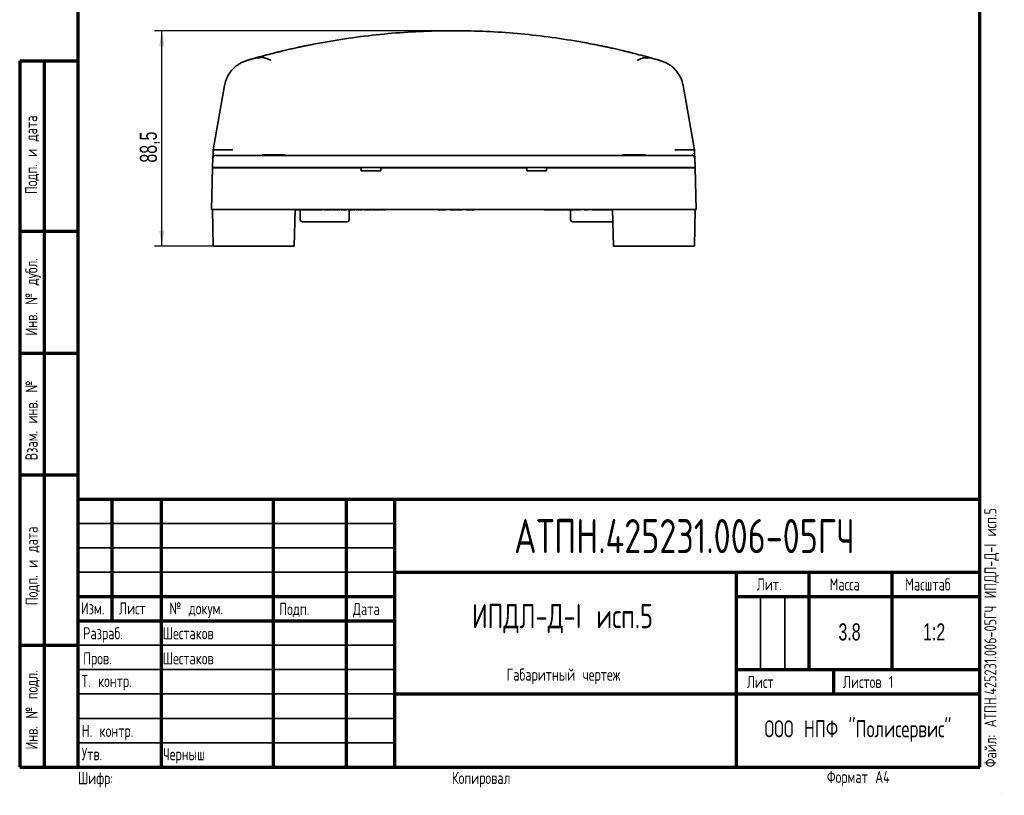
# Model space of a CAD drawing. Header units: millimetres. Extents: x 8 to 210, y -1 to 292.
# Tile 1 of 7: x 8 to 210, y -1 to 158. Entities that reach past the tile are written whole.
import ezdxf

# ---------------------------------------------------------------- set-up
doc = ezdxf.new("R2010")
doc.units = ezdxf.units.MM
doc.layers.add('ЦВЕТ_ОСНОВНОЙ_НАДПИСИ_И_РАМКИ', color=7, linetype='Continuous')
doc.layers.add('ЧЕРТЕЖ', color=234, linetype='Continuous', lineweight=25)
doc.styles.add('SLDTEXTSTYLE0', font='TXT', dxfattribs={"width": 0.7, "bigfont": 'bigfont'})
doc.styles.add('SLDTEXTSTYLE1', font='TXT', dxfattribs={"width": 0.7})
doc.styles.add('SLDTEXTSTYLE2', font='TXT', dxfattribs={"width": 0.605, "bigfont": 'bigfont'})
doc.dimstyles.new('SLDDIMSTYLE1', dxfattribs={"dimtxt": 3.5, "dimasz": 3.2, "dimexe": 0, "dimexo": 0.0625, "dimgap": 0.875, "dimtad": 2, "dimdec": 1, "dimlfac": 2, "dimrnd": 1e-09, "dimzin": 12, "dimdsep": 46, "dimtxsty": 'SLDTEXTSTYLE1', "dimsah": 1, "dimcen": 0.09, "dimadec": 0, "dimazin": 3, "dimtfac": 1, "dimtdec": 1, "dimtofl": 0, "dimtmove": 0, "dimatfit": 3, "dimfxl": 0, "dimfrac": 2, "dimtolj": 1, "dimtzin": 12, "dimarcsym": 0})

# ---------------------------------------------------------------- blocks, each defined once
blk = doc.blocks.new('_D_8')
at = {"layer": 'ЧЕРТЕЖ'}
for p, q in [((96.99, 156.16), (35.67, 156.16)), ((37.17, 111.93), (37.17, 156.16)), ((54.22, 111.93), (35.67, 111.93))]:
    blk.add_line(p, q, dxfattribs=at)
for points in [[(37.17, 156.16), (36.62, 152.96), (37.72, 152.96)], [(37.17, 111.93), (37.72, 115.13), (36.62, 115.13)]]:
    blk.add_solid(points, dxfattribs=at)
at = {"layer": 'ЧЕРТЕЖ', "insert": (32.65, 129.08), "char_height": 3.5, "attachment_point": 1, "rotation": 90, "style": 'SLDTEXTSTYLE1'}
blk.add_mtext('88,5', dxfattribs=at)

msp = doc.modelspace()

# ---------------------------------------------------------------- linework, layer by layer
at = {"color": 7, "linetype": 'Continuous', "lineweight": 35}
for p, q in [((132.37, 151.919), (132.002, 151.979)), ((57.437, 150.679), (56.359, 150.554)), ((59.497, 150.059), (59.438, 150.098)), ((134.754, 150.09), (134.692, 150.05)), ((137.8, 150.502), (136.725, 150.631)), ((137.911, 150.474), (137.791, 150.484)), ((51.697, 148.25), (51.638, 148.19)), ((47.713, 131.711), (50.047, 144.948)), ((144.135, 144.887), (146.458, 131.711)), ((47.69, 131.038), (47.713, 131.711)), ((47.713, 131.711), (47.713, 131.711)), ((51.713, 131.711), (47.926, 131.711)), ((142.458, 131.711), (146.241, 131.711)), ((146.458, 131.711), (146.458, 131.711)), ((146.458, 131.711), (146.482, 131.038)), ((47.586, 128.055), (47.656, 130.073)), ((48.026, 130.585), (48.086, 130.589)), ((48.026, 130.585), (48.086, 130.589)), ((48.087, 130.563), (48.364, 130.563)), ((53.188, 130.555), (48.637, 130.555)), ((54.152, 130.555), (140.019, 130.555)), ((57.728, 130.691), (57.728, 130.555)), ((58.071, 130.691), (57.728, 130.691)), ((62.443, 130.691), (58.071, 130.691)), ((62.443, 130.555), (62.443, 130.691)), ((131.728, 130.691), (131.728, 130.555)), ((136.128, 130.691), (131.728, 130.691)), ((136.443, 130.691), (136.128, 130.691)), ((136.443, 130.555), (136.443, 130.691)), ((142.481, 130.563), (142.802, 130.563)), ((145.877, 130.555), (146.016, 130.555)), ((145.932, 130.563), (146.083, 130.563)), ((146.085, 130.589), (146.146, 130.585)), ((146.085, 130.589), (146.146, 130.585)), ((146.515, 130.073), (146.453, 130.075)), ((146.515, 130.073), (146.586, 128.055)), ((47.355, 119.43), (47.58, 128.005)), ((47.58, 128.005), (54.078, 128.005)), ((54.082, 128.055), (47.586, 128.055)), ((48.428, 128.005), (48.428, 128.055)), ((54.078, 128.005), (78.056, 128.005)), ((54.082, 128.055), (140.09, 128.055)), ((78.053, 128.055), (78.056, 128.005)), ((78.056, 128.005), (78.086, 127.43)), ((82.086, 127.43), (78.086, 127.43)), ((82.116, 128.005), (82.086, 127.43)), ((82.118, 128.055), (82.116, 128.005)), ((82.116, 128.005), (112.056, 128.005)), ((112.056, 128.005), (112.053, 128.055)), ((112.086, 127.43), (112.056, 128.005)), ((116.086, 127.43), (112.086, 127.43)), ((116.086, 127.43), (116.116, 128.005)), ((116.116, 128.005), (116.118, 128.055)), ((116.116, 128.005), (140.094, 128.005)), ((146.586, 128.055), (140.09, 128.055)), ((140.094, 128.005), (146.592, 128.005)), ((145.743, 128.055), (145.743, 128.005)), ((146.592, 128.005), (146.816, 119.43)), ((53.853, 119.43), (47.355, 119.43)), ((47.716, 111.93), (47.585, 119.43)), ((53.853, 119.43), (140.318, 119.43)), ((64.53, 119.43), (64.333, 111.93)), ((64.804, 119.425), (64.53, 119.425)), ((64.804, 119.43), (64.804, 119.425)), ((65.244, 119.425), (64.804, 119.425)), ((65.244, 119.43), (65.244, 119.425)), ((65.607, 119.425), (65.244, 119.425)), ((65.559, 119.425), (65.559, 117.43)), ((65.607, 119.43), (65.607, 119.425)), ((67.083, 119.425), (65.607, 119.425)), ((67.083, 119.43), (67.083, 119.425)), ((67.331, 119.43), (67.331, 119.425)), ((68.101, 119.43), (68.101, 119.425)), ((68.538, 119.425), (68.101, 119.425)), ((68.538, 119.43), (68.538, 119.425)), ((69.308, 119.43), (69.308, 119.425)), ((70.143, 119.425), (69.353, 119.425)), ((70.143, 119.43), (70.143, 119.425)), ((70.505, 119.43), (70.505, 119.425)), ((70.937, 119.425), (70.505, 119.425)), ((70.937, 119.43), (70.937, 119.425)), ((71.559, 119.425), (70.937, 119.425)), ((71.559, 119.43), (71.559, 119.425)), ((72.015, 119.425), (71.559, 119.425)), ((72.015, 119.43), (72.015, 119.425)), ((72.269, 119.43), (72.269, 119.425)), ((73.474, 119.43), (73.474, 119.425)), ((73.718, 119.43), (73.718, 119.425)), ((73.978, 119.43), (73.978, 119.425)), ((75.161, 119.425), (73.978, 119.425)), ((75.161, 119.43), (75.161, 119.425)), ((75.458, 119.43), (75.458, 119.425)), ((76.138, 119.425), (75.458, 119.425)), ((75.612, 117.43), (75.612, 119.425)), ((76.804, 119.43), (76.804, 119.425)), ((77.04, 119.43), (77.04, 119.425)), ((77.657, 119.425), (77.04, 119.425)), ((78.322, 119.43), (78.322, 119.425)), ((78.438, 119.425), (78.412, 119.425)), ((78.438, 119.43), (78.438, 119.425)), ((78.69, 119.43), (78.69, 119.425)), ((79.123, 119.425), (78.69, 119.425)), ((79.123, 119.43), (79.123, 119.425)), ((79.744, 119.425), (79.123, 119.425)), ((79.744, 119.43), (79.744, 119.425)), ((80.201, 119.425), (79.744, 119.425)), ((80.201, 119.43), (80.201, 119.425)), ((80.455, 119.43), (80.455, 119.425)), ((81.66, 119.43), (81.66, 119.425)), ((81.904, 119.43), (81.904, 119.425)), ((82.131, 119.43), (82.131, 119.425)), ((82.514, 119.425), (82.131, 119.425)), ((82.514, 119.43), (82.514, 119.425)), ((82.626, 119.43), (82.626, 119.425)), ((83.009, 119.425), (82.626, 119.425)), ((83.009, 119.43), (83.009, 119.425)), ((93.893, 119.43), (93.893, 119.425)), ((95.537, 119.425), (93.893, 119.425)), ((95.537, 119.43), (95.537, 119.425)), ((96.335, 119.43), (96.335, 119.425)), ((98.833, 119.425), (96.335, 119.425)), ((98.833, 119.43), (98.833, 119.425)), ((99.631, 119.43), (99.631, 119.425)), ((101.275, 119.425), (99.631, 119.425)), ((101.275, 119.43), (101.275, 119.425)), ((115.642, 119.43), (115.642, 119.425)), ((116.503, 119.43), (116.503, 119.425)), ((116.678, 119.43), (116.678, 119.425)), ((116.74, 119.43), (116.74, 119.425)), ((116.808, 119.425), (116.74, 119.425)), ((116.808, 119.43), (116.808, 119.425)), ((116.949, 119.43), (116.949, 119.425)), ((117.716, 119.425), (116.949, 119.425)), ((117.716, 119.43), (117.716, 119.425)), ((117.809, 119.425), (117.716, 119.425)), ((117.809, 119.43), (117.809, 119.425)), ((117.889, 119.43), (117.889, 119.425)), ((118.828, 119.43), (118.828, 119.425)), ((118.871, 119.43), (118.871, 119.425)), ((118.879, 119.425), (118.871, 119.425)), ((119.08, 119.43), (119.08, 119.425)), ((119.093, 119.43), (119.093, 119.425)), ((119.879, 119.425), (119.093, 119.425)), ((119.879, 119.43), (119.879, 119.425)), ((120.033, 119.43), (120.033, 119.425)), ((120.112, 119.43), (120.112, 119.425)), ((120.915, 119.43), (120.915, 119.425)), ((121.022, 119.43), (121.022, 117.43)), ((121.133, 119.43), (121.133, 119.425)), ((121.426, 119.425), (121.133, 119.425)), ((121.426, 119.43), (121.426, 119.425)), ((121.73, 119.425), (121.426, 119.425)), ((121.73, 119.43), (121.73, 119.425)), ((122.024, 119.425), (121.73, 119.425)), ((122.024, 119.43), (122.024, 119.425)), ((122.18, 119.43), (122.18, 119.425)), ((123.154, 119.43), (123.154, 119.425)), ((123.813, 119.43), (123.813, 119.425)), ((124.305, 119.425), (123.813, 119.425)), ((124.552, 119.43), (124.552, 119.425)), ((124.651, 119.43), (124.651, 119.425)), ((124.699, 119.43), (124.699, 119.425)), ((125.379, 119.43), (125.379, 119.425)), ((125.864, 119.425), (125.379, 119.425)), ((126.34, 119.43), (126.34, 119.425)), ((126.422, 119.43), (126.422, 119.425)), ((127.396, 119.43), (127.396, 119.425)), ((127.483, 119.43), (127.483, 119.425)), ((128.319, 119.43), (128.319, 119.425)), ((128.39, 119.43), (128.39, 119.425)), ((129.225, 119.43), (129.225, 119.425)), ((129.365, 119.43), (129.365, 119.425)), ((129.642, 119.425), (129.365, 119.425)), ((129.838, 111.93), (129.642, 119.43)), ((146.816, 119.43), (140.318, 119.43)), ((146.586, 119.43), (146.455, 111.93)), ((66.106, 116.93), (66.059, 116.93)), ((67.819, 116.93), (66.106, 116.93)), ((68.229, 116.93), (67.819, 116.93)), ((72.255, 116.93), (68.229, 116.93)), ((72.708, 116.93), (72.255, 116.93)), ((75.022, 116.93), (72.708, 116.93)), ((75.112, 116.93), (75.022, 116.93)), ((121.758, 116.93), (121.522, 116.93)), ((125.191, 116.93), (121.758, 116.93)), ((125.69, 116.93), (125.191, 116.93)), ((129.254, 116.93), (125.69, 116.93)), ((129.518, 116.93), (129.254, 116.93)), ((129.649, 116.93), (129.518, 116.93)), ((129.649, 116.93), (129.707, 116.933)), ((54.215, 111.93), (47.716, 111.93)), ((63.583, 111.93), (54.215, 111.93)), ((64.333, 111.93), (63.583, 111.93)), ((130.588, 111.93), (129.838, 111.93)), ((130.588, 111.93), (139.956, 111.93)), ((146.455, 111.93), (139.956, 111.93))]:
    msp.add_line(p, q, dxfattribs=at)
at = {"color": 7, "linetype": 'Continuous', "lineweight": 35, "flags": 128}
for points in [[(48.156, 130.555), (48.06, 130.546), (47.975, 130.521)], [(146.016, 130.555), (146.111, 130.546), (146.197, 130.521)]]:
    msp.add_lwpolyline(points, dxfattribs=at)
at = {"color": 7, "linetype": 'Continuous', "lineweight": 35}
for centre, radius, start, end in [((96.989, 6.162), 150.002, 103.50711, 103.56307), ((96.988, 6.164), 150, 101.72599, 101.85606), ((96.988, 6.164), 150, 78.06553, 78.19592), ((96.988, 6.164), 150, 105.75959, 106.40979), ((96.988, 6.165), 150, 105.75959, 106.40979), ((136.716, 150.153), 0.478, 56.7393, 88.77567), ((96.988, 6.164), 150, 73.50447, 74.1677), ((97.047, 6.368), 149.787, 73.96313, 74.16791), ((96.961, 6.07), 150.098, 73.51237, 73.94685), ((48.156, 130.055), 0.5, 146.84649, 178), ((146.016, 130.055), 0.5, 2, 33.15351), ((66.059, 117.43), 0.5, 180, 270), ((75.112, 117.43), 0.5, 270, 360), ((121.522, 117.43), 0.5, 180, 270)]:
    msp.add_arc(centre, radius, start, end, dxfattribs=at)
for centre, major_axis, ratio, start_param, end_param in [((79.777, 72.011), (107.265, 28.036), 0.7390811, 1.5547142, 1.5861753), ((113.785, 70.1), (108.501, -28.505), 0.7478438, 1.5554766, 1.5865667), ((51.701, 131.292), (3.988, -0.419), 0.0173146, 2.8150615, 3.1403819), ((142.47, 131.292), (3.988, 0.419), 0.0173146, 0.0012108, 0.3299221)]:
    msp.add_ellipse(centre, major_axis=major_axis, ratio=ratio, start_param=start_param, end_param=end_param, dxfattribs=at)
for points, knots in [([(68.316, 153.398), (70.448, 153.786), (74.709, 154.561), (81.153, 155.37), (87.613, 155.919), (94.084, 156.182), (100.519, 156.168), (106.912, 155.881), (113.255, 155.322), (119.582, 154.511), (123.767, 153.743), (125.86, 153.359)], [0, 0, 0, 0, 0.1122675, 0.224379, 0.3363348, 0.4481349, 0.5598243, 0.6696397, 0.7796073, 0.8897273, 1, 1, 1, 1]), ([(60.784, 151.73), (60.855, 151.747), (60.982, 151.779), (61.11, 151.81), (61.166, 151.824)], [0, 0, 0, 0, 0.5599996, 1, 1, 1, 1]), ([(61.166, 151.824), (61.245, 151.843), (61.374, 151.875), (61.543, 151.916), (61.681, 151.95), (61.768, 151.971), (61.811, 151.981)], [0, 0, 0, 0, 0.3399383, 0.5600687, 0.7801291, 1, 1, 1, 1]), ([(61.953, 152.015), (62.344, 152.108), (63.122, 152.293), (64.223, 152.543), (65.259, 152.771), (65.867, 152.9), (66.17, 152.964)], [0, 0, 0, 0, 0.2516581, 0.5010911, 0.7510674, 1, 1, 1, 1]), ([(66.503, 153.034), (66.63, 153.06), (66.884, 153.113), (67.335, 153.204), (67.816, 153.3), (68.149, 153.366), (68.316, 153.398)], [0, 0, 0, 0, 0.2495873, 0.4990292, 0.7490609, 1, 1, 1, 1]), ([(125.86, 153.359), (126.027, 153.326), (126.36, 153.261), (126.841, 153.164), (127.292, 153.071), (127.546, 153.019), (127.673, 152.992)], [0, 0, 0, 0, 0.2508058, 0.5007828, 0.7503, 1, 1, 1, 1]), ([(128.007, 152.922), (128.309, 152.858), (128.917, 152.728), (129.954, 152.498), (131.055, 152.247), (131.831, 152.061), (132.22, 151.968)], [0, 0, 0, 0, 0.24804088, 0.49905307, 0.7493445, 1, 1, 1, 1]), ([(132.22, 151.968), (132.224, 151.967), (132.232, 151.965), (132.239, 151.963), (132.243, 151.962)], [0, 0, 0, 0, 0.56, 1, 1, 1, 1]), ([(132.243, 151.962), (132.374, 151.931), (132.608, 151.874), (132.886, 151.805), (133.008, 151.775)], [0, 0, 0, 0, 0.5598472, 1, 1, 1, 1]), ([(133.008, 151.775), (133.08, 151.757), (133.207, 151.726), (133.333, 151.694), (133.388, 151.681)], [0, 0, 0, 0, 0.5600006, 1, 1, 1, 1]), ([(50.047, 144.948), (50.126, 145.295), (50.279, 145.976), (50.704, 146.91), (51.229, 147.732), (51.839, 148.431), (52.503, 149.008), (53.198, 149.465), (53.899, 149.818), (54.38, 149.977), (54.612, 150.054)], [0, 0, 0, 0, 0.1480691, 0.2895505, 0.4244424, 0.552743, 0.6744506, 0.7895636, 0.8980805, 1, 1, 1, 1]), ([(55.708, 150.372), (55.711, 150.373), (55.715, 150.374), (55.744, 150.382), (55.756, 150.386)], [0, 0, 0, 0, 0.560003, 1, 1, 1, 1]), ([(57.178, 150.601), (57.021, 150.61), (56.7, 150.629), (56.401, 150.561), (56.248, 150.526)], [0, 0, 0, 0, 0.4894834, 1, 1, 1, 1]), ([(56.249, 150.526), (56.328, 150.548), (56.514, 150.601), (56.902, 150.709), (57.24, 150.802), (57.409, 150.848)], [0, 0, 0, 0, 0.2678847, 0.6330795, 1, 1, 1, 1]), ([(59.439, 150.099), (59.293, 150.186), (58.978, 150.375), (58.467, 150.548), (57.941, 150.657), (57.602, 150.672), (57.436, 150.679)], [0, 0, 0, 0, 0.230033, 0.4973117, 0.7538969, 1, 1, 1, 1]), ([(136.726, 150.631), (136.575, 150.626), (136.258, 150.616), (135.753, 150.524), (135.236, 150.365), (134.909, 150.178), (134.754, 150.089)], [0, 0, 0, 0, 0.22661647, 0.47694081, 0.75181838, 1, 1, 1, 1]), ([(136.761, 150.795), (136.931, 150.748), (137.27, 150.655), (137.659, 150.545), (137.846, 150.492), (137.925, 150.47)], [0, 0, 0, 0, 0.3669925, 0.7322481, 1, 1, 1, 1]), ([(139.579, 149.99), (139.811, 149.913), (140.291, 149.754), (140.991, 149.401), (141.684, 148.944), (142.347, 148.366), (142.956, 147.667), (143.48, 146.847), (143.903, 145.913), (144.056, 145.234), (144.135, 144.887)], [0, 0, 0, 0, 0.1019171, 0.2104323, 0.3255443, 0.4472515, 0.5755524, 0.7104454, 0.8519285, 1, 1, 1, 1]), ([(47.656, 130.073), (47.657, 130.097), (47.659, 130.147), (47.671, 130.501), (47.683, 130.834), (47.69, 131.038)], [0, 0, 0, 0, 0.2781959, 0.5571538, 1, 1, 1, 1]), ([(47.975, 130.521), (47.931, 130.5), (47.842, 130.455), (47.746, 130.342), (47.689, 130.21), (47.689, 130.119), (47.689, 130.074)], [0, 0, 0, 0, 0.2497469, 0.5034126, 0.7551267, 1, 1, 1, 1]), ([(47.765, 131.036), (47.763, 130.99), (47.759, 130.931), (47.732, 130.879), (47.726, 130.867)], [0, 0, 0, 0, 0.7744607, 1, 1, 1, 1]), ([(48.156, 130.555), (48.185, 130.555), (48.243, 130.555), (48.692, 130.555), (49.375, 130.555), (50.313, 130.555), (51.465, 130.555), (52.771, 130.555), (53.691, 130.555), (54.152, 130.555)], [0, 0, 0, 0, 0.140151, 0.2800332, 0.4199409, 0.5601339, 0.7066797, 0.853181, 1, 1, 1, 1]), ([(140.019, 130.555), (140.459, 130.555), (141.338, 130.555), (142.591, 130.555), (143.724, 130.555), (144.694, 130.555), (145.428, 130.555), (145.92, 130.555), (145.984, 130.555), (146.016, 130.555)], [0, 0, 0, 0, 0.140151, 0.2800332, 0.4199409, 0.5601339, 0.7066797, 0.853181, 1, 1, 1, 1]), ([(146.483, 130.074), (146.483, 130.119), (146.483, 130.21), (146.426, 130.342), (146.33, 130.455), (146.24, 130.5), (146.196, 130.521)], [0, 0, 0, 0, 0.2448733, 0.4965874, 0.7502531, 1, 1, 1, 1]), ([(146.445, 130.867), (146.439, 130.879), (146.412, 130.931), (146.409, 130.99), (146.406, 131.036)], [0, 0, 0, 0, 0.2254199, 1, 1, 1, 1]), ([(146.482, 131.038), (146.486, 130.906), (146.495, 130.644), (146.506, 130.334), (146.514, 130.118), (146.515, 130.088), (146.515, 130.073)], [0, 0, 0, 0, 0.281704, 0.562722, 0.781023, 1, 1, 1, 1]), ([(67.528, 119.425), (67.435, 119.425), (67.294, 119.425), (67.17, 119.425), (67.128, 119.425)], [0, 0, 0, 0, 0.6597934, 1, 1, 1, 1]), ([(68.101, 119.425), (67.982, 119.425), (67.759, 119.425), (67.495, 119.425), (67.349, 119.425), (67.337, 119.425), (67.331, 119.425)], [0, 0, 0, 0, 0.3107556, 0.5779476, 0.7780552, 1, 1, 1, 1]), ([(69.308, 119.425), (69.303, 119.425), (69.294, 119.425), (69.198, 119.425), (69.034, 119.425), (68.809, 119.425), (68.632, 119.425), (68.538, 119.425)], [0, 0, 0, 0, 0.1915071, 0.3648743, 0.5402365, 0.7575432, 1, 1, 1, 1]), ([(73.127, 119.425), (73.035, 119.425), (72.86, 119.425), (72.621, 119.425), (72.426, 119.425), (72.29, 119.425), (72.276, 119.425), (72.269, 119.425)], [0, 0, 0, 0, 0.1945904, 0.3714739, 0.5481096, 0.7612133, 1, 1, 1, 1]), ([(73.474, 119.425), (73.415, 119.425), (73.3, 119.425), (73.183, 119.425), (73.127, 119.425)], [0, 0, 0, 0, 0.52395667, 1, 1, 1, 1]), ([(73.718, 119.425), (73.675, 119.425), (73.596, 119.425), (73.512, 119.425), (73.474, 119.425)], [0, 0, 0, 0, 0.5444994, 1, 1, 1, 1]), ([(76.597, 119.425), (76.523, 119.425), (76.379, 119.425), (76.217, 119.425), (76.138, 119.425)], [0, 0, 0, 0, 0.5109627, 1, 1, 1, 1]), ([(76.804, 119.425), (76.801, 119.425), (76.796, 119.425), (76.737, 119.425), (76.649, 119.425), (76.597, 119.425)], [0, 0, 0, 0, 0.3137691, 0.5914918, 1, 1, 1, 1]), ([(78.135, 119.425), (78.065, 119.425), (77.911, 119.425), (77.747, 119.425), (77.657, 119.425)], [0, 0, 0, 0, 0.45239108, 1, 1, 1, 1]), ([(78.322, 119.425), (78.319, 119.425), (78.314, 119.425), (78.272, 119.425), (78.21, 119.425), (78.16, 119.425), (78.135, 119.425)], [0, 0, 0, 0, 0.2919563, 0.5638718, 0.7756726, 1, 1, 1, 1]), ([(81.313, 119.425), (81.221, 119.425), (81.046, 119.425), (80.806, 119.425), (80.612, 119.425), (80.475, 119.425), (80.462, 119.425), (80.455, 119.425)], [0, 0, 0, 0, 0.1945904, 0.3714739, 0.5481096, 0.7612133, 1, 1, 1, 1]), ([(81.66, 119.425), (81.6, 119.425), (81.486, 119.425), (81.368, 119.425), (81.313, 119.425)], [0, 0, 0, 0, 0.5239567, 1, 1, 1, 1]), ([(81.904, 119.425), (81.861, 119.425), (81.781, 119.425), (81.698, 119.425), (81.66, 119.425)], [0, 0, 0, 0, 0.5444994, 1, 1, 1, 1]), ([(116.255, 119.425), (116.19, 119.425), (116.065, 119.425), (115.894, 119.425), (115.754, 119.425), (115.657, 119.425), (115.647, 119.425), (115.642, 119.425)], [0, 0, 0, 0, 0.1945904, 0.3714739, 0.5481096, 0.7612133, 1, 1, 1, 1]), ([(116.503, 119.425), (116.461, 119.425), (116.379, 119.425), (116.295, 119.425), (116.255, 119.425)], [0, 0, 0, 0, 0.5239567, 1, 1, 1, 1]), ([(116.678, 119.425), (116.647, 119.425), (116.59, 119.425), (116.531, 119.425), (116.503, 119.425)], [0, 0, 0, 0, 0.54449939, 1, 1, 1, 1]), ([(116.949, 119.425), (116.943, 119.425), (116.932, 119.425), (116.843, 119.425), (116.808, 119.425)], [0, 0, 0, 0, 0.60737, 1, 1, 1, 1]), ([(118.394, 119.425), (118.338, 119.425), (118.235, 119.425), (118.093, 119.425), (117.979, 119.425), (117.901, 119.425), (117.893, 119.425), (117.889, 119.425)], [0, 0, 0, 0, 0.20430841, 0.38516462, 0.56009716, 0.76819783, 1, 1, 1, 1]), ([(118.828, 119.425), (118.826, 119.425), (118.821, 119.425), (118.775, 119.425), (118.691, 119.425), (118.557, 119.425), (118.451, 119.425), (118.394, 119.425)], [0, 0, 0, 0, 0.2087238, 0.3891243, 0.5568434, 0.76033, 1, 1, 1, 1]), ([(118.906, 119.425), (118.9, 119.425), (118.891, 119.425), (118.882, 119.425), (118.879, 119.425)], [0, 0, 0, 0, 0.6387296, 1, 1, 1, 1]), ([(118.984, 119.425), (118.978, 119.425), (118.966, 119.425), (118.939, 119.425), (118.918, 119.425), (118.906, 119.425)], [0, 0, 0, 0, 0.2683356, 0.5555922, 1, 1, 1, 1]), ([(119.059, 119.425), (119.058, 119.425), (119.054, 119.425), (119.032, 119.425), (119, 119.425), (118.984, 119.425)], [0, 0, 0, 0, 0.2185153, 0.6255023, 1, 1, 1, 1]), ([(119.093, 119.425), (119.091, 119.425), (119.088, 119.425), (119.083, 119.425), (119.08, 119.425)], [0, 0, 0, 0, 0.5799976, 1, 1, 1, 1]), ([(120.112, 119.425), (120.095, 119.425), (120.061, 119.425), (120.037, 119.425), (120.034, 119.425), (120.033, 119.425)], [0, 0, 0, 0, 0.3222158, 0.6364067, 1, 1, 1, 1]), ([(120.449, 119.425), (120.376, 119.425), (120.262, 119.425), (120.151, 119.425), (120.112, 119.425)], [0, 0, 0, 0, 0.6454359, 1, 1, 1, 1]), ([(120.915, 119.425), (120.913, 119.425), (120.908, 119.425), (120.858, 119.425), (120.766, 119.425), (120.624, 119.425), (120.512, 119.425), (120.449, 119.425)], [0, 0, 0, 0, 0.1745062, 0.3285653, 0.4847529, 0.7086268, 1, 1, 1, 1]), ([(122.667, 119.425), (122.611, 119.425), (122.504, 119.425), (122.377, 119.425), (122.293, 119.425), (122.232, 119.425), (122.187, 119.425), (122.183, 119.425), (122.18, 119.425)], [0, 0, 0, 0, 0.21372178, 0.40255859, 0.51848537, 0.63596428, 0.80706912, 1, 1, 1, 1]), ([(123.154, 119.425), (123.151, 119.425), (123.145, 119.425), (123.09, 119.425), (122.994, 119.425), (122.846, 119.425), (122.729, 119.425), (122.667, 119.425)], [0, 0, 0, 0, 0.2047864, 0.3860036, 0.5593429, 0.7656616, 1, 1, 1, 1]), ([(124.552, 119.425), (124.517, 119.425), (124.438, 119.425), (124.352, 119.425), (124.305, 119.425)], [0, 0, 0, 0, 0.4474675, 1, 1, 1, 1]), ([(124.651, 119.425), (124.649, 119.425), (124.647, 119.425), (124.625, 119.425), (124.592, 119.425), (124.566, 119.425), (124.552, 119.425)], [0, 0, 0, 0, 0.3009022, 0.5711896, 0.7795263, 1, 1, 1, 1]), ([(124.699, 119.425), (124.7, 119.425), (124.701, 119.425), (124.683, 119.425), (124.683, 119.425)], [0, 0, 0, 0, 0.9983359, 1, 1, 1, 1]), ([(126.192, 119.425), (126.14, 119.425), (126.036, 119.425), (125.921, 119.425), (125.864, 119.425)], [0, 0, 0, 0, 0.5109627, 1, 1, 1, 1]), ([(126.34, 119.425), (126.338, 119.425), (126.335, 119.425), (126.292, 119.425), (126.23, 119.425), (126.192, 119.425)], [0, 0, 0, 0, 0.3137691, 0.5914918, 1, 1, 1, 1]), ([(126.91, 119.425), (126.856, 119.425), (126.756, 119.425), (126.619, 119.425), (126.509, 119.425), (126.433, 119.425), (126.426, 119.425), (126.422, 119.425)], [0, 0, 0, 0, 0.2013456, 0.3795805, 0.5521561, 0.7613047, 1, 1, 1, 1]), ([(127.396, 119.425), (127.393, 119.425), (127.388, 119.425), (127.332, 119.425), (127.236, 119.425), (127.089, 119.425), (126.972, 119.425), (126.91, 119.425)], [0, 0, 0, 0, 0.2047864, 0.3860036, 0.5593429, 0.7656616, 1, 1, 1, 1]), ([(127.642, 119.425), (127.616, 119.425), (127.563, 119.425), (127.495, 119.425), (127.488, 119.425), (127.483, 119.425)], [0, 0, 0, 0, 0.24939195, 0.51268815, 1, 1, 1, 1]), ([(128.006, 119.425), (127.93, 119.425), (127.798, 119.425), (127.688, 119.425), (127.642, 119.425)], [0, 0, 0, 0, 0.5779825, 1, 1, 1, 1]), ([(128.319, 119.425), (128.261, 119.425), (128.161, 119.425), (128.052, 119.425), (128.006, 119.425)], [0, 0, 0, 0, 0.57446152, 1, 1, 1, 1]), ([(128.549, 119.425), (128.523, 119.425), (128.47, 119.425), (128.402, 119.425), (128.394, 119.425), (128.39, 119.425)], [0, 0, 0, 0, 0.249392, 0.5126881, 1, 1, 1, 1]), ([(128.912, 119.425), (128.836, 119.425), (128.704, 119.425), (128.595, 119.425), (128.549, 119.425)], [0, 0, 0, 0, 0.5779825, 1, 1, 1, 1]), ([(129.225, 119.425), (129.168, 119.425), (129.067, 119.425), (128.959, 119.425), (128.912, 119.425)], [0, 0, 0, 0, 0.5744615, 1, 1, 1, 1])]:
    msp.add_open_spline(points, degree=3, knots=knots, dxfattribs=at)
at = {"layer": 'ЦВЕТ_ОСНОВНОЙ_НАДПИСИ_И_РАМКИ', "lineweight": 70}
for p, q in [((20, 5), (20, 292)), ((205, 5), (205, 292)), ((8, 150), (20, 150)), ((8, 150), (8, 5)), ((13, 150), (13, 5)), ((8, 115), (20, 115)), ((8, 90), (20, 90)), ((8, 65), (20, 65)), ((20, 60), (205, 60)), ((27, 35), (27, 60)), ((37, 60), (37, 5)), ((60, 60), (60, 5)), ((75, 60), (75, 5)), ((85, 5), (85, 60)), ((85, 45), (205, 45)), ((155, 45), (155, 5)), ((170, 25), (170, 45)), ((187, 25), (187, 45)), ((20, 40), (85, 40)), ((155, 40), (205, 40)), ((20, 35), (85, 35)), ((8, 30), (20, 30)), ((155, 25), (205, 25)), ((175, 25), (175, 20)), ((85, 20), (205, 20)), ((8, 5), (20, 5)), ((20, 5), (205, 5))]:
    msp.add_line(p, q, dxfattribs=at)
at = {"layer": 'ЦВЕТ_ОСНОВНОЙ_НАДПИСИ_И_РАМКИ', "lineweight": 25}
for p, q in [((20, 150), (20, 5)), ((205, 68), (205, 60)), ((20, 5), (20, 60)), ((205, 5), (205, 60)), ((20, 5), (205, 5))]:
    msp.add_line(p, q, dxfattribs=at)
at = {"layer": 'ЦВЕТ_ОСНОВНОЙ_НАДПИСИ_И_РАМКИ', "lineweight": 35}
for p, q in [((20, 55), (85, 55)), ((20, 50), (85, 50)), ((20, 45), (85, 45)), ((160, 40), (160, 25)), ((165, 40), (165, 25)), ((20, 30), (85, 30)), ((20, 25), (85, 25)), ((20, 20), (85, 20)), ((20, 15), (85, 15)), ((20, 10), (85, 10))]:
    msp.add_line(p, q, dxfattribs=at)

# ---------------------------------------------------------------- texts
at = {"layer": 'ЦВЕТ_ОСНОВНОЙ_НАДПИСИ_И_РАМКИ', "color": 7, "char_height": 2.5, "attachment_point": 1, "rotation": 90, "style": 'SLDTEXTSTYLE0'}
for s, insert in [('Подп. и дата', (9.102, 122.618)), ('Инв. № дубл.', (9.144, 93.587)), ('Взам. инв. №', (9.177, 67.975)), ('Подп. и дата', (9.22, 38.226)), ('Инв. № подл.', (9.205, 8.609))]:
    msp.add_mtext(s, dxfattribs=dict(at, insert=insert))
at = {"layer": 'ЦВЕТ_ОСНОВНОЙ_НАДПИСИ_И_РАМКИ', "insert": (205.937, 4.941), "char_height": 2.5, "attachment_point": 1, "rotation": 90, "style": 'SLDTEXTSTYLE0'}
msp.add_mtext('Файл: АТПН.425231.006-05ГЧ ИПДЛ-Д-I исп.5', dxfattribs=at)
at = {"layer": 'ЦВЕТ_ОСНОВНОЙ_НАДПИСИ_И_РАМКИ'}
for s, insert, char_height, attachment_point, style in [('АТПН.425231.006-05ГЧ', (144.398, 55.915), 7, 2, 'SLDTEXTSTYLE0'), ('Лит.', (159.241, 43.743), 2.5, 1, 'SLDTEXTSTYLE0'), ('Масса', (174.197, 43.743), 2.5, 1, 'SLDTEXTSTYLE0'), ('Масштаб', (189.706, 43.743), 2.5, 1, 'SLDTEXTSTYLE0'), ('Изм.', (20.563, 38.821), 2.5, 1, 'SLDTEXTSTYLE0'), ('Лист', (28.365, 38.821), 2.5, 1, 'SLDTEXTSTYLE0'), ('№ докум.', (38.707, 38.821), 2.5, 1, 'SLDTEXTSTYLE0'), ('Подп.', (61.26, 38.698), 2.5, 1, 'SLDTEXTSTYLE0'), ('Дата', (76.379, 38.698), 2.5, 1, 'SLDTEXTSTYLE0'), ('ИПДЛ-Д-I исп.5', (119.386, 38.502), 5, 2, 'SLDTEXTSTYLE0'), ('3.8', (178.278, 34.498), 3.5, 2, 'SLDTEXTSTYLE1'), ('1:2', (195.632, 34.492), 3.5, 2, 'SLDTEXTSTYLE1'), ('Разраб.', (21.018, 33.711), 2.5, 1, 'SLDTEXTSTYLE0'), ('Шестаков', (37.353, 33.711), 2.5, 1, 'SLDTEXTSTYLE0'), ('Пров.', (21.018, 28.564), 2.5, 1, 'SLDTEXTSTYLE0'), ('Шестаков', (37.353, 28.564), 2.5, 1, 'SLDTEXTSTYLE0'), ('Габаритный чертеж', (119.557, 25.228), 2.5, 2, 'SLDTEXTSTYLE0'), ('Т. контр.', (20.738, 23.902), 2.5, 1, 'SLDTEXTSTYLE0'), ('Лист', (157.205, 23.728), 2.5, 1, 'SLDTEXTSTYLE0'), ('Листов 1', (176.921, 23.728), 2.5, 1, 'SLDTEXTSTYLE0'), ('ООО НПФ "Полисервис"', (180.003, 14.603), 3.5, 2, 'SLDTEXTSTYLE0'), ('Н. контр.', (20.738, 13.669), 2.5, 1, 'SLDTEXTSTYLE0'), ('Утв.', (20.738, 8.895), 2.5, 1, 'SLDTEXTSTYLE0'), ('Черныш', (37.444, 8.895), 2.5, 1, 'SLDTEXTSTYLE0'), ('Копировал', (96.68, 4.011), 2.5, 1, 'SLDTEXTSTYLE0'), ('Формат A4', (173.631, 4.226), 2.5, 1, 'SLDTEXTSTYLE0'), ('Версия 3', (209.458, -0.671), 0.1, 1, 'SLDTEXTSTYLE2')]:
    msp.add_mtext(s, dxfattribs=dict(at, insert=insert, char_height=char_height, attachment_point=attachment_point, style=style))
at = {"layer": 'ЦВЕТ_ОСНОВНОЙ_НАДПИСИ_И_РАМКИ', "color": 7, "insert": (19.956, 3.976), "char_height": 2.5, "attachment_point": 1, "style": 'SLDTEXTSTYLE0'}
msp.add_mtext('Шифр:', dxfattribs=at)

# ---------------------------------------------------------------- dimensions: what is measured, and where the dimension line sits
at = {"layer": 'ЧЕРТЕЖ'}
dim = msp.add_linear_dim(base=(37.165, 156.164), p1=(54.215, 111.93), p2=(96.988, 156.164), angle=90, dimstyle='SLDDIMSTYLE1', dxfattribs=at)
dim.commit()
dim.dimension.update_dxf_attribs({"geometry": '_D_8', "text_midpoint": (37.165, 133.589), "dimtype": 160})

doc.saveas('drawing.dxf')
